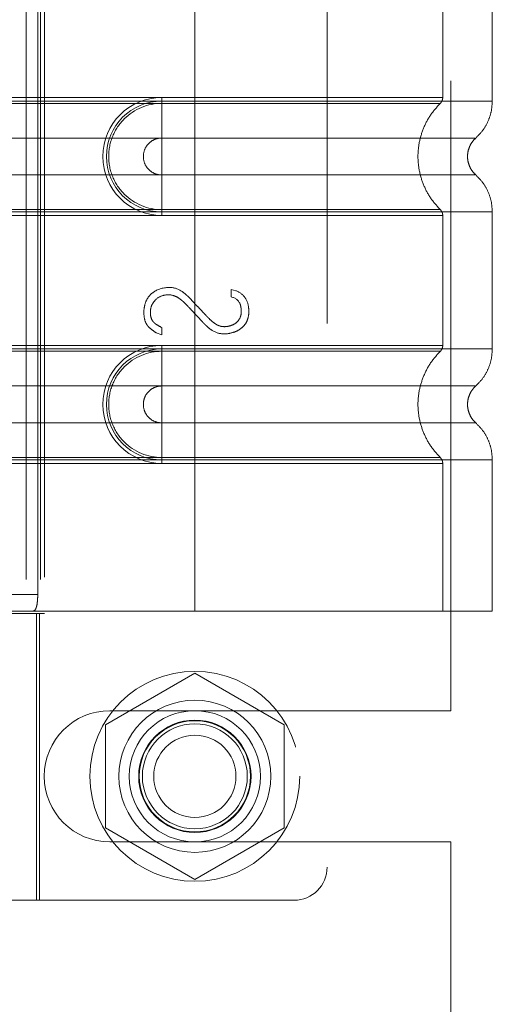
# Model space of a CAD drawing. Header units: inches. Extents: x 0.2 to 10.8, y 0.2 to 8.2.
# Tile 125 of 146: x 6.0757 to 6.1508, y 4.2276 to 4.384. Entities that reach past the tile are written whole.
import ezdxf

# ---------------------------------------------------------------- set-up
doc = ezdxf.new("R2010")
doc.units = ezdxf.units.IN
doc.header["$MEASUREMENT"] = 0
doc.linetypes.add('HIDDEN', pattern=[0.075, 0.05, -0.025])

msp = doc.modelspace()

# ---------------------------------------------------------------- linework, layer by layer
at = {"color": 7, "linetype": 'HIDDEN', "lineweight": 18}
for p, q in [((6.1245222, 4.4357449), (6.1245222, 4.2493932)), ((6.1441915, 4.2742455), (6.1441915, 4.4108789)), ((6.0796645, 4.3954562), (6.0796645, 4.2896819)), ((6.0767526, 4.3950625), (6.0767526, 4.2900756)), ((6.0790022, 4.3950625), (6.0790022, 4.2900756)), ((6.0790022, 4.3950625), (6.0790022, 4.2900756)), ((6.1035249, 4.3950625), (6.1035249, 4.3710571)), ((6.1035249, 4.3950625), (6.1035249, 4.3710571)), ((6.1035249, 4.3950625), (6.1035249, 4.3716256)), ((6.1035249, 4.3950625), (6.1035249, 4.3716256)), ((6.1428949, 4.3716256), (6.1428949, 4.3950625)), ((6.150769, 4.3710571), (6.150769, 4.3950625)), ((6.0785666, 4.3924378), (6.0785666, 4.2927003)), ((6.006412, 4.3716256), (6.1035249, 4.3716256)), ((6.006412, 4.3710571), (6.1035249, 4.3710571)), ((6.006412, 4.3706892), (6.1035249, 4.3706892)), ((6.1035249, 4.3716256), (6.0982755, 4.3716256)), ((6.0982755, 4.3716256), (6.0982755, 4.3706892)), ((6.0982755, 4.3710571), (6.0982755, 4.3651838)), ((6.1035249, 4.3710571), (6.0982755, 4.3710571)), ((6.1035249, 4.3706892), (6.0982755, 4.3706892)), ((6.006412, 4.3651838), (6.1035249, 4.3651838)), ((6.1035249, 4.3651838), (6.0982755, 4.3651838)), ((6.1035249, 4.3593243), (6.006412, 4.3593243)), ((6.0982755, 4.3593243), (6.1035249, 4.3593243)), ((6.0982755, 4.3534511), (6.0982755, 4.3593243)), ((6.1035249, 4.3538189), (6.006412, 4.3538189)), ((6.1035249, 4.3534511), (6.006412, 4.3534511)), ((6.0982755, 4.3538189), (6.1035249, 4.3538189)), ((6.0982755, 4.3528825), (6.0982755, 4.3538189)), ((6.0982755, 4.3534511), (6.1035249, 4.3534511)), ((6.1035249, 4.3534511), (6.1035249, 4.331687)), ((6.1035249, 4.3534511), (6.1035249, 4.331687)), ((6.150769, 4.331687), (6.150769, 4.3534511)), ((6.1035249, 4.3528825), (6.006412, 4.3528825)), ((6.0982755, 4.3528825), (6.1035249, 4.3528825)), ((6.1035249, 4.3528825), (6.1035249, 4.3322556)), ((6.1035249, 4.3528825), (6.1035249, 4.3322556)), ((6.1428949, 4.3322556), (6.1428949, 4.3528825)), ((6.109277, 4.3411357), (6.1100201, 4.3409435)), ((6.109277, 4.3399443), (6.109277, 4.3411357)), ((6.0982855, 4.3339489), (6.0973631, 4.3342564)), ((6.0982855, 4.3350762), (6.0982855, 4.3339489)), ((6.006412, 4.3322556), (6.1035249, 4.3322556)), ((6.006412, 4.331687), (6.1035249, 4.331687)), ((6.006412, 4.3313192), (6.1035249, 4.3313192)), ((6.0982755, 4.3322556), (6.0982755, 4.3313192)), ((6.1035249, 4.3322556), (6.0982755, 4.3322556)), ((6.0982755, 4.331687), (6.0982755, 4.3258138)), ((6.1035249, 4.331687), (6.0982755, 4.331687)), ((6.1035249, 4.3313192), (6.0982755, 4.3313192)), ((6.006412, 4.3258138), (6.1035249, 4.3258138)), ((6.1035249, 4.3258138), (6.0982755, 4.3258138)), ((6.1035249, 4.3199542), (6.006412, 4.3199542)), ((6.0982755, 4.3199542), (6.1035249, 4.3199542)), ((6.0982755, 4.314081), (6.0982755, 4.3199542)), ((6.1035249, 4.3144488), (6.006412, 4.3144488)), ((6.1035249, 4.314081), (6.006412, 4.314081)), ((6.0982755, 4.3144488), (6.1035249, 4.3144488)), ((6.0982755, 4.3135124), (6.0982755, 4.3144488)), ((6.0982755, 4.314081), (6.1035249, 4.314081)), ((6.1035249, 4.314081), (6.1035249, 4.2900756)), ((6.1035249, 4.314081), (6.1035249, 4.2900756)), ((6.150769, 4.2900756), (6.150769, 4.314081)), ((6.1035249, 4.3135124), (6.006412, 4.3135124)), ((6.0982755, 4.3135124), (6.1035249, 4.3135124)), ((6.1035249, 4.3135124), (6.1035249, 4.2900756)), ((6.1035249, 4.3135124), (6.1035249, 4.2900756)), ((6.1428949, 4.2900756), (6.1428949, 4.3135124)), ((6.070846, 4.2927003), (6.0785666, 4.2927003)), ((6.0494566, 4.2896819), (6.078853, 4.2896819)), ((6.1035249, 4.2900756), (6.0599553, 4.2900756)), ((6.0783521, 4.2441438), (6.0783521, 4.2896819)), ((6.078853, 4.2896819), (6.0796645, 4.2896819)), ((6.078853, 4.2441438), (6.078853, 4.2896819)), ((6.150769, 4.2900756), (6.1035249, 4.2900756)), ((6.1035249, 4.2802256), (6.0893249, 4.2720272)), ((6.1177249, 4.2720272), (6.1035249, 4.2802256)), ((6.0900249, 4.2742455), (6.1441915, 4.2742455)), ((6.0893249, 4.2720272), (6.0893249, 4.2556305)), ((6.1177249, 4.2556305), (6.1177249, 4.2720272)), ((6.0893249, 4.2556305), (6.1035249, 4.2474321)), ((6.1035249, 4.2474321), (6.1177249, 4.2556305)), ((6.0900249, 4.2534122), (6.1441915, 4.2534122)), ((6.1441915, 4.1876205), (6.1441915, 4.2534122)), ((6.078853, 4.2441438), (6.0494566, 4.2441438)), ((6.078853, 4.2441438), (6.1192729, 4.2441438))]:
    msp.add_line(p, q, dxfattribs=at)
for radius in [0.0166667, 0.0120735, 0.0104167, 0.0089239, 0.0088333, 0.0083333, 0.00653]:
    msp.add_circle((6.1035249, 4.2638289), radius, dxfattribs=at)
for centre, radius, start, end in [((6.0982755, 4.3622541), 0.0093716, 90, 270), ((6.0982755, 4.3622541), 0.008803, 90, 270), ((6.0982755, 4.322884), 0.0093716, 90, 270), ((6.0982755, 4.322884), 0.008803, 90, 270), ((6.0900249, 4.2638289), 0.0104167, 90, 270), ((6.1192729, 4.2493932), 0.0052493, 270, 0)]:
    msp.add_arc(centre, radius, start, end, dxfattribs=at)
for points, knots in [([(6.0982755, 4.3706892), (6.0960583, 4.3707114), (6.0927802, 4.3693118), (6.0902797, 4.3655658), (6.0896207, 4.3622541), (6.0902797, 4.3589424), (6.0927802, 4.3551963), (6.0960583, 4.3537967), (6.0982755, 4.3538189)], [6.28318531, 6.28318531, 6.28318531, 6.28318531, 7.06858347, 7.46128255, 7.85398163, 8.24668072, 8.6393798, 9.42477796, 9.42477796, 9.42477796, 9.42477796]), ([(6.1035249, 4.3716256), (6.1095394, 4.3716256), (6.1198359, 4.3716256), (6.132574, 4.3716256), (6.1408454, 4.3716256), (6.1439198, 4.3716256), (6.1408454, 4.3716256), (6.132574, 4.3716256), (6.1198359, 4.3716256), (6.1095394, 4.3716256), (6.1035249, 4.3716256)], [4.71239975, 4.71239975, 4.71239975, 4.71239975, 5.17054869, 5.49779793, 5.89049701, 6.2831961, 6.67589519, 7.06859428, 7.39584352, 7.85399245, 7.85399245, 7.85399245, 7.85399245]), ([(6.1035249, 4.3710571), (6.106617, 4.3710571), (6.109709, 4.3710571), (6.1157744, 4.3710571), (6.1187477, 4.3710571), (6.1244611, 4.3710571), (6.1272013, 4.3710571), (6.1323433, 4.3710571), (6.134745, 4.3710571), (6.1391179, 4.3710571), (6.141089, 4.3710571), (6.1445248, 4.3710571), (6.1459894, 4.3710571), (6.148356, 4.3710571), (6.1492579, 4.3710571), (6.1504644, 4.3710571), (6.150769, 4.3710571), (6.150769, 4.3710571), (6.1504644, 4.3710571), (6.1492579, 4.3710571), (6.148356, 4.3710571), (6.1459894, 4.3710571), (6.1445248, 4.3710571), (6.141089, 4.3710571), (6.1391179, 4.3710571), (6.134745, 4.3710571), (6.1323433, 4.3710571), (6.1272013, 4.3710571), (6.1244611, 4.3710571), (6.1187477, 4.3710571), (6.1157744, 4.3710571), (6.109709, 4.3710571), (6.106617, 4.3710571), (6.1035249, 4.3710571)], [0, 0, 0, 0, 0.0625, 0.0625, 0.125, 0.125, 0.1875, 0.1875, 0.25, 0.25, 0.3125, 0.3125, 0.375, 0.375, 0.4375, 0.4375, 0.5, 0.5, 0.5625, 0.5625, 0.625, 0.625, 0.6875, 0.6875, 0.75, 0.75, 0.8125, 0.8125, 0.875, 0.875, 0.9375, 0.9375, 1, 1, 1, 1]), ([(6.1035249, 4.3710571), (6.1035249, 4.3699855), (6.1035249, 4.3677386), (6.1035249, 4.3658945), (6.1035249, 4.3651832)], [0.052118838, 0.052118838, 0.052118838, 0.052118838, 0.500001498, 0.948006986, 0.948006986, 0.948006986, 0.948006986]), ([(6.1035249, 4.3710571), (6.1035249, 4.3699523), (6.1035249, 4.368848), (6.1035249, 4.3668312), (6.1035249, 4.3659197), (6.1035249, 4.3651838)], [0, 0, 0, 0, 0.5, 0.5, 1, 1, 1, 1]), ([(6.1035249, 4.3706892), (6.108628, 4.3706893), (6.1137263, 4.3706893), (6.1231543, 4.3706893), (6.1274789, 4.3706893), (6.134691, 4.3706894), (6.1375825, 4.3706894), (6.1414859, 4.3706894), (6.1425018, 4.3706895), (6.1425007, 4.3706895), (6.1414872, 4.3706895), (6.1375817, 4.3706896), (6.1346922, 4.3706896), (6.1274788, 4.3706896), (6.1231547, 4.3706897), (6.1137264, 4.3706897), (6.1086287, 4.3706897), (6.1035249, 4.3706897)], [0, 0, 0, 0, 0.125, 0.125, 0.25, 0.25, 0.375, 0.375, 0.5, 0.5, 0.625, 0.625, 0.75, 0.75, 0.875, 0.875, 1, 1, 1, 1]), ([(6.1035249, 4.3538189), (6.1035249, 4.3560041), (6.1035249, 4.3622541), (6.1035249, 4.368504), (6.1035249, 4.3706892)], [0.027131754, 0.027131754, 0.027131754, 0.027131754, 0.5, 0.972868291, 0.972868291, 0.972868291, 0.972868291]), ([(6.1425828, 4.3537403), (6.1420427, 4.3543225), (6.1409627, 4.3554867), (6.1398411, 4.3576059), (6.1391254, 4.3598789), (6.1388794, 4.3622541), (6.1391254, 4.3646292), (6.1398411, 4.3669022), (6.1409627, 4.3690215), (6.1420427, 4.3701856), (6.1425828, 4.3707678)], [0, 0, 0, 0, 0.12508578, 0.25012635, 0.37515545, 0.5, 0.62484455, 0.74987365, 0.87491422, 1, 1, 1, 1]), ([(6.1424977, 4.370685), (6.1425569, 4.3707491), (6.1426765, 4.3708786), (6.1427989, 4.3711153), (6.142882, 4.3713685), (6.1428907, 4.3715446), (6.1428949, 4.3716317)], [0, 0, 0, 0, 0.24752408, 0.49999998, 0.75247589, 1, 1, 1, 1]), ([(6.1481106, 4.3651582), (6.1485, 4.3655472), (6.1492876, 4.3663341), (6.1501219, 4.3677994), (6.1506674, 4.3693954), (6.1507354, 4.3705073), (6.1507691, 4.3710571)], [0, 0, 0, 0, 0.2471303, 0.49986639, 0.75266195, 1, 1, 1, 1]), ([(6.0982755, 4.3651838), (6.097892, 4.3651838), (6.0975087, 4.3651076), (6.0968, 4.3648141), (6.096475, 4.3645969), (6.0959327, 4.3640546), (6.0957155, 4.3637296), (6.095422, 4.3630209), (6.0953457, 4.3626376), (6.0953457, 4.3618706), (6.095422, 4.3614872), (6.0957155, 4.3607786), (6.0959327, 4.3604536), (6.096475, 4.3599112), (6.0968, 4.3596941), (6.0975087, 4.3594005), (6.097892, 4.3593243), (6.0982755, 4.3593243)], [0, 0, 0, 0, 0.125, 0.125, 0.25, 0.25, 0.375, 0.375, 0.5, 0.5, 0.625, 0.625, 0.75, 0.75, 0.875, 0.875, 1, 1, 1, 1]), ([(6.1035249, 4.3651832), (6.1101412, 4.3651832), (6.1216711, 4.3651832), (6.1361693, 4.3651832), (6.1457595, 4.3651832), (6.1493286, 4.3651832), (6.1457595, 4.3651832), (6.1361693, 4.3651832), (6.1216711, 4.3651832), (6.1101412, 4.3651832), (6.1035249, 4.3651832)], [4.71241411, 4.71241411, 4.71241411, 4.71241411, 5.15721613, 5.48839216, 5.88580339, 6.28321463, 6.68062587, 7.0780371, 7.40921314, 7.85401516, 7.85401516, 7.85401516, 7.85401516]), ([(6.1481684, 4.3592987), (6.147971, 4.3594954), (6.1475758, 4.3598892), (6.1471611, 4.3606237), (6.146894, 4.3614185), (6.1468009, 4.3622541), (6.146894, 4.3630896), (6.1471611, 4.3638845), (6.1475758, 4.364619), (6.147971, 4.3650128), (6.1481684, 4.3652095)], [0, 0, 0, 0, 0.12483242, 0.24993914, 0.37510573, 0.5, 0.62489427, 0.75006086, 0.87516758, 1, 1, 1, 1]), ([(6.1035249, 4.359325), (6.1101412, 4.359325), (6.1216711, 4.359325), (6.1361693, 4.359325), (6.1457595, 4.359325), (6.1493286, 4.359325), (6.1457595, 4.359325), (6.1361693, 4.359325), (6.1216711, 4.359325), (6.1101412, 4.359325), (6.1035249, 4.359325)], [4.71236405, 4.71236405, 4.71236405, 4.71236405, 5.15716608, 5.48834211, 5.88575335, 6.2831646, 6.68057584, 7.07798708, 7.40916311, 7.85396503, 7.85396503, 7.85396503, 7.85396503]), ([(6.1035249, 4.353451), (6.1035249, 4.3545227), (6.1035249, 4.3567695), (6.1035249, 4.3586136), (6.1035249, 4.359325)], [0.052118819, 0.052118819, 0.052118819, 0.052118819, 0.500001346, 0.948007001, 0.948007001, 0.948007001, 0.948007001]), ([(6.1035249, 4.3534511), (6.1035249, 4.3545559), (6.1035249, 4.3556602), (6.1035249, 4.3576769), (6.1035249, 4.3585884), (6.1035249, 4.3593243)], [0, 0, 0, 0, 0.5, 0.5, 1, 1, 1, 1]), ([(6.1507691, 4.353451), (6.1507354, 4.3540009), (6.1506674, 4.3551127), (6.1501219, 4.3567087), (6.1492876, 4.3581741), (6.1485, 4.3589609), (6.1481106, 4.3593499)], [0, 0, 0, 0, 0.24733805, 0.50013361, 0.75286969, 1, 1, 1, 1]), ([(6.1035249, 4.3538184), (6.1086287, 4.3538184), (6.1137264, 4.3538184), (6.1231547, 4.3538185), (6.1274788, 4.3538185), (6.1346922, 4.3538185), (6.1375817, 4.3538186), (6.1414872, 4.3538186), (6.1425007, 4.3538186), (6.1425018, 4.3538187), (6.1414859, 4.3538187), (6.1375825, 4.3538187), (6.134691, 4.3538188), (6.1274789, 4.3538188), (6.1231543, 4.3538188), (6.1137263, 4.3538189), (6.108628, 4.3538189), (6.1035249, 4.3538189)], [0, 0, 0, 0, 0.125, 0.125, 0.25, 0.25, 0.375, 0.375, 0.5, 0.5, 0.625, 0.625, 0.75, 0.75, 0.875, 0.875, 1, 1, 1, 1]), ([(6.1035249, 4.3534511), (6.106617, 4.3534511), (6.109709, 4.3534511), (6.1157744, 4.3534511), (6.1187477, 4.3534511), (6.1244611, 4.3534511), (6.1272013, 4.3534511), (6.1323433, 4.3534511), (6.134745, 4.3534511), (6.1391179, 4.3534511), (6.141089, 4.3534511), (6.1445248, 4.3534511), (6.1459894, 4.3534511), (6.148356, 4.3534511), (6.1492579, 4.3534511), (6.1504644, 4.3534511), (6.150769, 4.3534511), (6.150769, 4.3534511), (6.1504644, 4.3534511), (6.1492579, 4.3534511), (6.148356, 4.3534511), (6.1459894, 4.3534511), (6.1445248, 4.3534511), (6.141089, 4.3534511), (6.1391179, 4.3534511), (6.134745, 4.3534511), (6.1323433, 4.3534511), (6.1272013, 4.3534511), (6.1244611, 4.3534511), (6.1187477, 4.3534511), (6.1157744, 4.3534511), (6.109709, 4.3534511), (6.106617, 4.3534511), (6.1035249, 4.3534511)], [0, 0, 0, 0, 0.0625, 0.0625, 0.125, 0.125, 0.1875, 0.1875, 0.25, 0.25, 0.3125, 0.3125, 0.375, 0.375, 0.4375, 0.4375, 0.5, 0.5, 0.5625, 0.5625, 0.625, 0.625, 0.6875, 0.6875, 0.75, 0.75, 0.8125, 0.8125, 0.875, 0.875, 0.9375, 0.9375, 1, 1, 1, 1]), ([(6.1428949, 4.3528764), (6.1428907, 4.3529636), (6.142882, 4.3531396), (6.1427989, 4.3533928), (6.1426765, 4.3536295), (6.1425569, 4.3537591), (6.1424977, 4.3538232)], [0, 0, 0, 0, 0.2475241, 0.50000001, 0.75247591, 1, 1, 1, 1]), ([(6.1035249, 4.3528825), (6.1095394, 4.3528825), (6.1198359, 4.3528825), (6.132574, 4.3528825), (6.1408454, 4.3528825), (6.1439198, 4.3528825), (6.1408454, 4.3528825), (6.132574, 4.3528825), (6.1198359, 4.3528825), (6.1095394, 4.3528825), (6.1035249, 4.3528825)], [4.71239001, 4.71239001, 4.71239001, 4.71239001, 5.17053895, 5.49778819, 5.89048727, 6.28318636, 6.67588545, 7.06858454, 7.39583378, 7.85398272, 7.85398272, 7.85398272, 7.85398272]), ([(6.0973631, 4.3342564), (6.0970839, 4.3344544), (6.0966198, 4.3347953), (6.0962293, 4.3351358), (6.0961022, 4.3352615), (6.095849, 4.3356049), (6.0955541, 4.336204), (6.0953619, 4.3373622), (6.0955351, 4.338822), (6.0960667, 4.3399392), (6.0973127, 4.3411228), (6.0985756, 4.3414559), (6.0995794, 4.3414559)], [0, 0, 0, 0, 0.0625, 0.125, 0.15625, 0.1875, 0.25, 0.375, 0.5, 0.625, 0.75, 1, 1, 1, 1]), ([(6.1100201, 4.3409435), (6.1106027, 4.3407169), (6.1115242, 4.340057), (6.1120549, 4.3387615), (6.1121276, 4.3373479), (6.1119437, 4.3363853), (6.1115536, 4.3355984), (6.1108324, 4.3348912), (6.1102866, 4.3345669), (6.1093676, 4.3341999), (6.1079926, 4.3339556), (6.1066108, 4.3343398), (6.1056856, 4.3350525), (6.1053153, 4.3353869), (6.1049703, 4.3357442), (6.1047932, 4.3359351), (6.1044127, 4.3363393), (6.1039078, 4.3368798), (6.103281, 4.3375485), (6.1027753, 4.3380867), (6.1023917, 4.338491), (6.1022156, 4.338678), (6.1018761, 4.3390284), (6.1014937, 4.3393745), (6.1008775, 4.339842), (6.099851, 4.3403713), (6.0984531, 4.3402637), (6.0974418, 4.3397745), (6.0966742, 4.338743), (6.0964345, 4.3378711), (6.0964541, 4.3368352), (6.096731, 4.3361954), (6.0971199, 4.3357824), (6.0974059, 4.3355807), (6.097886, 4.3352882), (6.0982855, 4.3350762)], [0, 0, 0, 0, 0.0625, 0.125, 0.15625, 0.1875, 0.21875, 0.25, 0.28125, 0.3125, 0.375, 0.4375, 0.453125, 0.46875, 0.4765625, 0.484375, 0.5, 0.53125, 0.5625, 0.59375, 0.609375, 0.6171875, 0.625, 0.640625, 0.65625, 0.6875, 0.75, 0.8125, 0.84375, 0.875, 0.90625, 0.9375, 0.953125, 0.96875, 1, 1, 1, 1]), ([(6.0995794, 4.3414559), (6.1002308, 4.3414559), (6.1010444, 4.3411708), (6.1020068, 4.3404382), (6.1026835, 4.3397917), (6.1032863, 4.3391285), (6.1040912, 4.3382968), (6.1047151, 4.337637), (6.1052079, 4.3371146), (6.105401, 4.3369039), (6.1059206, 4.3363595), (6.1064333, 4.3359123), (6.1072505, 4.3353501), (6.1081302, 4.3351715), (6.1090387, 4.3353107), (6.1096697, 4.3355576), (6.1101139, 4.3358468), (6.110709, 4.3364808), (6.1109165, 4.3372471), (6.1108791, 4.3381813), (6.1106364, 4.3392994), (6.1100253, 4.3398196), (6.109277, 4.3399443)], [0, 0, 0, 0, 0.125, 0.15625, 0.1875, 0.25, 0.3125, 0.375, 0.40625, 0.421875, 0.4375, 0.46875, 0.5, 0.5625, 0.625, 0.6875, 0.71875, 0.75, 0.8125, 0.84375, 0.875, 1, 1, 1, 1]), ([(6.0982755, 4.3313192), (6.0960583, 4.3313413), (6.0927802, 4.3299417), (6.0902797, 4.3261957), (6.0896207, 4.322884), (6.0902797, 4.3195723), (6.0927802, 4.3158263), (6.0960583, 4.3144266), (6.0982755, 4.3144488)], [6.28318531, 6.28318531, 6.28318531, 6.28318531, 7.06858347, 7.46128255, 7.85398163, 8.24668072, 8.6393798, 9.42477796, 9.42477796, 9.42477796, 9.42477796]), ([(6.1035249, 4.3322556), (6.1093274, 4.3322556), (6.1194405, 4.3322556), (6.1321885, 4.3322556), (6.1406722, 4.3322556), (6.1439305, 4.3322556), (6.1409653, 4.3322556), (6.1327158, 4.3322556), (6.1199336, 4.3322556), (6.1095755, 4.3322556), (6.1035249, 4.3322556)], [4.71239469, 4.71239469, 4.71239469, 4.71239469, 5.154448, 5.48366074, 5.87871603, 6.27377131, 6.6688266, 7.06388188, 7.39309462, 7.85399245, 7.85399245, 7.85399245, 7.85399245]), ([(6.1035249, 4.331687), (6.106617, 4.331687), (6.109709, 4.331687), (6.1157744, 4.331687), (6.1187477, 4.331687), (6.1244611, 4.331687), (6.1272013, 4.331687), (6.1323433, 4.331687), (6.134745, 4.331687), (6.1391179, 4.331687), (6.141089, 4.331687), (6.1445248, 4.331687), (6.1459894, 4.331687), (6.148356, 4.331687), (6.1492579, 4.331687), (6.1504644, 4.331687), (6.150769, 4.331687), (6.150769, 4.331687), (6.1504644, 4.331687), (6.1492579, 4.331687), (6.148356, 4.331687), (6.1459894, 4.331687), (6.1445248, 4.331687), (6.141089, 4.331687), (6.1391179, 4.331687), (6.134745, 4.331687), (6.1323433, 4.331687), (6.1272013, 4.331687), (6.1244611, 4.331687), (6.1187477, 4.331687), (6.1157744, 4.331687), (6.109709, 4.331687), (6.106617, 4.331687), (6.1035249, 4.331687)], [0, 0, 0, 0, 0.0625, 0.0625, 0.125, 0.125, 0.1875, 0.1875, 0.25, 0.25, 0.3125, 0.3125, 0.375, 0.375, 0.4375, 0.4375, 0.5, 0.5, 0.5625, 0.5625, 0.625, 0.625, 0.6875, 0.6875, 0.75, 0.75, 0.8125, 0.8125, 0.875, 0.875, 0.9375, 0.9375, 1, 1, 1, 1]), ([(6.1035249, 4.331687), (6.1035249, 4.3306154), (6.1035249, 4.3283685), (6.1035249, 4.3265244), (6.1035249, 4.3258131)], [0.052118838, 0.052118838, 0.052118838, 0.052118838, 0.500001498, 0.948006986, 0.948006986, 0.948006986, 0.948006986]), ([(6.1035249, 4.331687), (6.1035249, 4.3305822), (6.1035249, 4.3294779), (6.1035249, 4.3274611), (6.1035249, 4.3265497), (6.1035249, 4.3258138)], [0, 0, 0, 0, 0.5, 0.5, 1, 1, 1, 1]), ([(6.1035249, 4.3313191), (6.1051489, 4.3313191), (6.1068755, 4.3313191), (6.1105222, 4.3313191), (6.1124428, 4.3313191), (6.1164341, 4.3313191), (6.1185052, 4.3313191), (6.1227043, 4.3313191), (6.1248324, 4.3313191), (6.1289899, 4.3313191), (6.1310188, 4.3313191), (6.1347636, 4.3313191), (6.1364779, 4.3313191), (6.1393551, 4.3313191), (6.1405155, 4.3313191), (6.1420899, 4.3313191), (6.142502, 4.3313191), (6.142502, 4.3313191), (6.1420899, 4.3313191), (6.1405155, 4.3313191), (6.1393551, 4.3313191), (6.1364779, 4.3313191), (6.1347636, 4.3313191), (6.1310188, 4.3313191), (6.1289899, 4.3313191), (6.1248324, 4.3313191), (6.1227043, 4.3313191), (6.1185052, 4.3313191), (6.1164341, 4.3313191), (6.1124428, 4.3313191), (6.1105222, 4.3313191), (6.1068755, 4.3313191), (6.1051489, 4.3313191), (6.1035249, 4.3313191)], [0, 0, 0, 0, 0.0625, 0.0625, 0.125, 0.125, 0.1875, 0.1875, 0.25, 0.25, 0.3125, 0.3125, 0.375, 0.375, 0.4375, 0.4375, 0.5, 0.5, 0.5625, 0.5625, 0.625, 0.625, 0.6875, 0.6875, 0.75, 0.75, 0.8125, 0.8125, 0.875, 0.875, 0.9375, 0.9375, 1, 1, 1, 1]), ([(6.1425828, 4.3143702), (6.1420461, 4.3149546), (6.1409723, 4.3161238), (6.1398495, 4.3182409), (6.1391282, 4.3205112), (6.1388781, 4.322884), (6.1391282, 4.3252568), (6.1398495, 4.3275271), (6.1409723, 4.3296442), (6.1420461, 4.3308134), (6.1425828, 4.3313978)], [0, 0, 0, 0, 0.12505483, 0.25020853, 0.37526383, 0.5, 0.62473617, 0.74979147, 0.87494517, 1, 1, 1, 1]), ([(6.1424977, 4.3313149), (6.1425569, 4.331379), (6.1426765, 4.3315085), (6.1427989, 4.3317452), (6.142882, 4.3319984), (6.1428906, 4.3321745), (6.1428949, 4.3322617)], [0, 0, 0, 0, 0.24752405, 0.49999994, 0.75247586, 1, 1, 1, 1]), ([(6.1481106, 4.3257881), (6.1485, 4.3261771), (6.1492876, 4.326964), (6.1501219, 4.3284294), (6.1506674, 4.3300254), (6.1507354, 4.3311372), (6.1507691, 4.331687)], [0, 0, 0, 0, 0.2471303, 0.49986639, 0.75266195, 1, 1, 1, 1]), ([(6.0982755, 4.3258138), (6.097892, 4.3258138), (6.0975087, 4.3257375), (6.0968, 4.325444), (6.096475, 4.3252268), (6.0959327, 4.3246845), (6.0957155, 4.3243595), (6.095422, 4.3236509), (6.0953457, 4.3232675), (6.0953457, 4.3225005), (6.095422, 4.3221171), (6.0957155, 4.3214085), (6.0959327, 4.3210835), (6.096475, 4.3205411), (6.0968, 4.320324), (6.0975087, 4.3200305), (6.097892, 4.3199542), (6.0982755, 4.3199542)], [0, 0, 0, 0, 0.125, 0.125, 0.25, 0.25, 0.375, 0.375, 0.5, 0.5, 0.625, 0.625, 0.75, 0.75, 0.875, 0.875, 1, 1, 1, 1]), ([(6.1035249, 4.3258131), (6.1101412, 4.3258131), (6.1216711, 4.3258131), (6.1361693, 4.3258131), (6.1457595, 4.3258131), (6.1493286, 4.3258131), (6.1457595, 4.3258131), (6.1361693, 4.3258131), (6.1216711, 4.3258131), (6.1101412, 4.3258131), (6.1035249, 4.3258131)], [4.71241411, 4.71241411, 4.71241411, 4.71241411, 5.15721613, 5.48839216, 5.88580339, 6.28321463, 6.68062587, 7.0780371, 7.40921314, 7.85401516, 7.85401516, 7.85401516, 7.85401516]), ([(6.1481684, 4.3199286), (6.147971, 4.3201253), (6.1475758, 4.3205191), (6.1471611, 4.3212536), (6.146894, 4.3220485), (6.1468009, 4.322884), (6.146894, 4.3237195), (6.1471611, 4.3245144), (6.1475758, 4.3252489), (6.147971, 4.3256427), (6.1481684, 4.3258394)], [0, 0, 0, 0, 0.12483242, 0.24993914, 0.37510573, 0.5, 0.62489427, 0.75006086, 0.87516758, 1, 1, 1, 1]), ([(6.1035249, 4.3199549), (6.1101412, 4.3199549), (6.1216711, 4.3199549), (6.1361693, 4.3199549), (6.1457595, 4.3199549), (6.1493286, 4.3199549), (6.1457595, 4.3199549), (6.1361693, 4.3199549), (6.1216711, 4.3199549), (6.1101412, 4.3199549), (6.1035249, 4.3199549)], [4.71236405, 4.71236405, 4.71236405, 4.71236405, 5.15716608, 5.48834211, 5.88575335, 6.2831646, 6.68057584, 7.07798708, 7.40916311, 7.85396514, 7.85396514, 7.85396514, 7.85396514]), ([(6.1035249, 4.314081), (6.1035249, 4.3151526), (6.1035249, 4.3173994), (6.1035249, 4.3192435), (6.1035249, 4.3199549)], [0.052118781, 0.052118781, 0.052118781, 0.052118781, 0.500001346, 0.948006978, 0.948006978, 0.948006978, 0.948006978]), ([(6.1035249, 4.314081), (6.1035249, 4.3151858), (6.1035249, 4.3162901), (6.1035249, 4.3183069), (6.1035249, 4.3192183), (6.1035249, 4.3199542)], [0, 0, 0, 0, 0.5, 0.5, 1, 1, 1, 1]), ([(6.1507691, 4.314081), (6.1507354, 4.3146308), (6.1506674, 4.3157426), (6.1501219, 4.3173386), (6.1492876, 4.318804), (6.1485, 4.3195908), (6.1481106, 4.3199799)], [0, 0, 0, 0, 0.24733805, 0.50013361, 0.75286969, 1, 1, 1, 1]), ([(6.1035249, 4.3144488), (6.1051489, 4.3144488), (6.1068755, 4.3144488), (6.1105222, 4.3144488), (6.1124428, 4.3144488), (6.1164341, 4.3144488), (6.1185052, 4.3144488), (6.1227043, 4.3144488), (6.1248324, 4.3144488), (6.1289899, 4.3144488), (6.1310188, 4.3144488), (6.1347636, 4.3144488), (6.1364779, 4.3144488), (6.1393551, 4.3144488), (6.1405155, 4.3144488), (6.1420899, 4.3144488), (6.142502, 4.3144488), (6.142502, 4.3144488), (6.1420899, 4.3144488), (6.1405155, 4.3144488), (6.1393551, 4.3144488), (6.1364779, 4.3144488), (6.1347636, 4.3144488), (6.1310188, 4.3144488), (6.1289899, 4.3144488), (6.1248324, 4.3144488), (6.1227043, 4.3144488), (6.1185052, 4.3144488), (6.1164341, 4.3144488), (6.1124428, 4.3144488), (6.1105222, 4.3144488), (6.1068755, 4.3144488), (6.1051489, 4.3144488), (6.1035249, 4.3144488)], [0, 0, 0, 0, 0.0625, 0.0625, 0.125, 0.125, 0.1875, 0.1875, 0.25, 0.25, 0.3125, 0.3125, 0.375, 0.375, 0.4375, 0.4375, 0.5, 0.5, 0.5625, 0.5625, 0.625, 0.625, 0.6875, 0.6875, 0.75, 0.75, 0.8125, 0.8125, 0.875, 0.875, 0.9375, 0.9375, 1, 1, 1, 1]), ([(6.1035249, 4.314081), (6.106617, 4.314081), (6.109709, 4.314081), (6.1157744, 4.314081), (6.1187477, 4.314081), (6.1244611, 4.314081), (6.1272013, 4.314081), (6.1323433, 4.314081), (6.134745, 4.314081), (6.1391179, 4.314081), (6.141089, 4.314081), (6.1445248, 4.314081), (6.1459894, 4.314081), (6.148356, 4.314081), (6.1492579, 4.314081), (6.1504644, 4.314081), (6.150769, 4.314081), (6.150769, 4.314081), (6.1504644, 4.314081), (6.1492579, 4.314081), (6.148356, 4.314081), (6.1459894, 4.314081), (6.1445248, 4.314081), (6.141089, 4.314081), (6.1391179, 4.314081), (6.134745, 4.314081), (6.1323433, 4.314081), (6.1272013, 4.314081), (6.1244611, 4.314081), (6.1187477, 4.314081), (6.1157744, 4.314081), (6.109709, 4.314081), (6.106617, 4.314081), (6.1035249, 4.314081)], [0, 0, 0, 0, 0.0625, 0.0625, 0.125, 0.125, 0.1875, 0.1875, 0.25, 0.25, 0.3125, 0.3125, 0.375, 0.375, 0.4375, 0.4375, 0.5, 0.5, 0.5625, 0.5625, 0.625, 0.625, 0.6875, 0.6875, 0.75, 0.75, 0.8125, 0.8125, 0.875, 0.875, 0.9375, 0.9375, 1, 1, 1, 1]), ([(6.1428949, 4.3135063), (6.1428906, 4.3135935), (6.142882, 4.3137696), (6.1427989, 4.3140227), (6.1426765, 4.3142595), (6.1425569, 4.314389), (6.1424977, 4.3144531)], [0, 0, 0, 0, 0.247524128, 0.500000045, 0.752475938, 1, 1, 1, 1]), ([(6.1035249, 4.3135124), (6.1095755, 4.3135124), (6.1199336, 4.3135124), (6.1327158, 4.3135124), (6.1409653, 4.3135124), (6.1439305, 4.3135124), (6.1406722, 4.3135124), (6.1321885, 4.3135124), (6.1194405, 4.3135124), (6.1093274, 4.3135124), (6.1035249, 4.3135124)], [4.71239001, 4.71239001, 4.71239001, 4.71239001, 5.17328784, 5.50250058, 5.89755587, 6.29261115, 6.68766644, 7.08272172, 7.41193446, 7.85398778, 7.85398778, 7.85398778, 7.85398778]), ([(6.0778194, 4.2900756), (6.0779475, 4.2900756), (6.0780615, 4.2901422), (6.0782555, 4.290403), (6.0783342, 4.2905971), (6.0784549, 4.291081), (6.0784979, 4.2913741), (6.0785533, 4.292007), (6.0785666, 4.2923525), (6.0785666, 4.2927003)], [0, 0, 0, 0, 0.25, 0.25, 0.5, 0.5, 0.75, 0.75, 1, 1, 1, 1])]:
    msp.add_open_spline(points, degree=3, knots=knots, dxfattribs=at)
for points in [[(6.0982755, 4.3622541), (6.0982755, 4.3638212), (6.0982755, 4.3669487), (6.0982755, 4.369592), (6.0982755, 4.3706892)], [(6.1035249, 4.3716256), (6.1035249, 4.3712862), (6.1035249, 4.3709237), (6.1035249, 4.3706892)], [(6.1035249, 4.3716256), (6.1035249, 4.3712781), (6.1035249, 4.3709327), (6.1035249, 4.3706892)], [(6.1035249, 4.3538189), (6.1035249, 4.3560129), (6.1035249, 4.3622541), (6.1035249, 4.3684953), (6.1035249, 4.3706892)], [(6.0982755, 4.3622541), (6.0982755, 4.3633528), (6.0982755, 4.3644516), (6.0982755, 4.3651838)], [(6.1035249, 4.3622541), (6.1035249, 4.3633528), (6.1035249, 4.3644516), (6.1035249, 4.3651838)], [(6.1035249, 4.3622541), (6.1035249, 4.3633529), (6.1035249, 4.3644518), (6.1035249, 4.3651833)], [(6.0982755, 4.3538189), (6.0982755, 4.3549161), (6.0982755, 4.3575595), (6.0982755, 4.360687), (6.0982755, 4.3622541)], [(6.0982755, 4.3593243), (6.0982755, 4.3600566), (6.0982755, 4.3611553), (6.0982755, 4.3622541)], [(6.1035249, 4.3593243), (6.1035249, 4.3600566), (6.1035249, 4.3611553), (6.1035249, 4.3622541)], [(6.1035249, 4.3593248), (6.1035249, 4.3600564), (6.1035249, 4.3611552), (6.1035249, 4.3622541)], [(6.1035249, 4.3528825), (6.1035249, 4.3532219), (6.1035249, 4.3535844), (6.1035249, 4.353819)], [(6.1035249, 4.3528825), (6.1035249, 4.3532301), (6.1035249, 4.3535754), (6.1035249, 4.3538189)], [(6.0982755, 4.322884), (6.0982755, 4.3244511), (6.0982755, 4.3275786), (6.0982755, 4.3302219), (6.0982755, 4.3313192)], [(6.1035249, 4.3322556), (6.1035249, 4.3319161), (6.1035249, 4.3315537), (6.1035249, 4.3313191)], [(6.1035249, 4.3322556), (6.1035249, 4.331908), (6.1035249, 4.3315627), (6.1035249, 4.3313192)], [(6.1035249, 4.3313192), (6.1035249, 4.3291252), (6.1035249, 4.322884), (6.1035249, 4.3166428), (6.1035249, 4.3144488)], [(6.1035249, 4.3313191), (6.1035249, 4.3291246), (6.1035249, 4.322884), (6.1035249, 4.3166434), (6.1035249, 4.3144488)], [(6.0982755, 4.322884), (6.0982755, 4.3239827), (6.0982755, 4.3250815), (6.0982755, 4.3258138)], [(6.1035249, 4.3258138), (6.1035249, 4.3250815), (6.1035249, 4.3239827), (6.1035249, 4.322884)], [(6.1035249, 4.3258132), (6.1035249, 4.3250817), (6.1035249, 4.3239829), (6.1035249, 4.322884)], [(6.0982755, 4.3144488), (6.0982755, 4.3155461), (6.0982755, 4.3181894), (6.0982755, 4.3213169), (6.0982755, 4.322884)], [(6.0982755, 4.3199542), (6.0982755, 4.3206865), (6.0982755, 4.3217852), (6.0982755, 4.322884)], [(6.1035249, 4.322884), (6.1035249, 4.3217851), (6.1035249, 4.3206863), (6.1035249, 4.3199548)], [(6.1035249, 4.322884), (6.1035249, 4.3217852), (6.1035249, 4.3206865), (6.1035249, 4.3199542)], [(6.1035249, 4.3135124), (6.1035249, 4.3138521), (6.1035249, 4.3142148), (6.1035249, 4.3144494)], [(6.1035249, 4.3135124), (6.1035249, 4.31386), (6.1035249, 4.3142053), (6.1035249, 4.3144488)]]:
    msp.add_open_spline(points, degree=3, dxfattribs=at)

doc.saveas('drawing.dxf')
